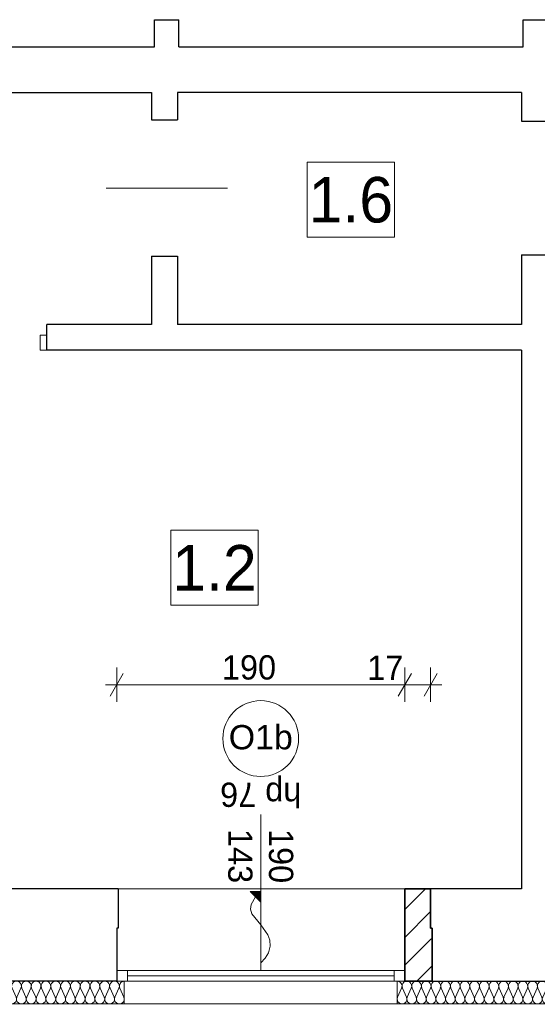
# Model space of a CAD drawing. Extents: x -547885 to -186295, y -25370 to 156194.
# Tile 207 of 256: x -478318 to -474904, y 68705 to 75198. Entities that reach past the tile are written whole.
import ezdxf

# ---------------------------------------------------------------- set-up
doc = ezdxf.new("R2010")
doc.units = 0
doc.header["$MEASUREMENT"] = 0
for name, color, linetype in [('A-Okna', 7, 'Continuous'), ('Arch ocieplenie', 7, 'Continuous'), ('Arch zmurowania', 7, 'Continuous'), ('INWENT WYMIARY', 7, 'Continuous')]:
    doc.layers.add(name, color=color, linetype=linetype)
for name, color, linetype, lineweight, true_color in [('A-Okna_Nr_Pióra__9', 7, 'Continuous', 9, 0x3dad99), ('Arch ocieplenie_Nr_Pióra__9', 7, 'Continuous', 9, 0x3dad99), ('Arch opisy okien_Nr_Pióra__9', 7, 'Continuous', 9, 0x3dad99), ('Arch opisy_Nr_Pióra__9', 7, 'Continuous', 9, 0x3dad99), ('Arch wykończenie_Nr_Pióra__3', 7, 'Continuous', 18, 0xff6600)]:
    doc.layers.add(name, color=color, linetype=linetype, lineweight=lineweight, true_color=true_color)
for name, color, linetype, lineweight in [('Arch zmurowania_Nr_Pióra__21', 7, 'Continuous', 9), ('Arch zmurowania_Nr_Pióra__27', 7, 'Continuous', 35), ('INWENT OPISY_Nr_Pióra__21', 7, 'Continuous', 9), ('INWENT WYMIARY_Nr_Pióra__21', 7, 'Continuous', 9), ('INWENT. DRZWI_Nr_Pióra__5', 7, 'Continuous', 13), ('INWENT. OKNA_Nr_Pióra__21', 7, 'Continuous', 9), ('INWENT. OKNA_Nr_Pióra__5', 7, 'Continuous', 13), ('INWENT.ŚCIANY_Nr_Pióra__1', 7, 'Continuous', 25), ('INWENT.ŚCIANY_Nr_Pióra__21', 7, 'Continuous', 9)]:
    doc.layers.add(name, color=color, linetype=linetype, lineweight=lineweight)
doc.styles.add('GENERATED_STYLE_1', font='txt')
doc.styles.add('GENERATED_STYLE_10', font='arial.ttf')
doc.styles.add('GENERATED_STYLE_2', font='txt')
doc.styles.add('GENERATED_STYLE_7', font='txt')
doc.dimstyles.new('GENERATED_STYLE__5', dxfattribs={"dimtxt": 160.000002, "dimasz": 114, "dimexe": 0.18, "dimexo": 0, "dimgap": 0.09, "dimtad": 1, "dimtih": 1, "dimtoh": 1, "dimdec": 0, "dimlfac": 0.1, "dimzin": 0, "dimdsep": 46, "dimtxsty": 'GENERATED_STYLE_2', "dimblk": 'ARROWHEAD_2', "dimblk1": 'ARROWHEAD_2', "dimblk2": 'ARROWHEAD_2', "dimcen": 0.09, "dimclrd": 7, "dimclre": 7, "dimclrt": 7, "dimazin": 0, "dimtfac": 1, "dimtdec": 4, "dimtmove": 0, "dimatfit": 3, "dimfxl": 0, "dimtolj": 1, "dimtzin": 0, "dimarcsym": 0})
pattern_1 = [(45, (0, 0), (-91.923878, 91.923878), [])]

# ---------------------------------------------------------------- blocks, each defined once
blk = doc.blocks.new('Izolacja cieplna 14_213', base_point=(-475828.3, 68857.6))
at = {"layer": 'Arch ocieplenie_Nr_Pióra__9', "linetype": 'Continuous'}
for p, q in [((-475825.6, 68752.3), (-475799.1, 68812.9)), ((-475793.8, 68812.9), (-475767.2, 68752.3)), ((-475761.9, 68752.3), (-475735.3, 68812.9)), ((-475730, 68812.9), (-475703.4, 68752.3)), ((-475698.1, 68752.3), (-475671.5, 68812.9)), ((-475666.2, 68812.9), (-475639.6, 68752.3)), ((-475634.3, 68752.3), (-475607.7, 68812.9)), ((-475602.4, 68812.9), (-475575.8, 68752.3)), ((-475570.5, 68752.3), (-475543.9, 68812.9)), ((-475538.6, 68812.9), (-475512.1, 68752.3)), ((-475506.7, 68752.3), (-475480.2, 68812.9)), ((-475474.8, 68812.9), (-475448.3, 68752.3)), ((-475442.9, 68752.3), (-475416.4, 68812.9)), ((-475411, 68812.9), (-475384.5, 68752.3)), ((-475379.1, 68752.3), (-475352.6, 68812.9)), ((-475347.2, 68812.9), (-475320.7, 68752.3)), ((-475315.3, 68752.3), (-475288.8, 68812.9)), ((-475283.4, 68812.9), (-475256.9, 68752.3)), ((-475251.5, 68752.3), (-475225, 68812.9)), ((-475219.6, 68812.9), (-475193.1, 68752.3)), ((-475187.7, 68752.3), (-475161.2, 68812.9)), ((-475155.8, 68812.9), (-475129.3, 68752.3)), ((-475124, 68752.3), (-475097.4, 68812.9)), ((-475092.1, 68812.9), (-475065.5, 68752.3)), ((-475060.2, 68752.3), (-475033.6, 68812.9)), ((-475028.3, 68812.9), (-475001.7, 68752.3)), ((-474996.4, 68752.3), (-474969.8, 68812.9)), ((-474964.5, 68812.9), (-474937.9, 68752.3)), ((-474932.6, 68752.3), (-474906, 68812.9)), ((-474900.7, 68812.9), (-474874.2, 68752.3)), ((-474868.8, 68752.3), (-474842.3, 68812.9)), ((-474836.9, 68812.9), (-474810.4, 68752.3)), ((-474805, 68752.3), (-474778.5, 68812.9)), ((-474773.1, 68812.9), (-474746.6, 68752.3)), ((-474741.2, 68752.3), (-474714.7, 68812.9)), ((-474709.3, 68812.9), (-474682.8, 68752.3)), ((-474677.4, 68752.3), (-474650.9, 68812.9)), ((-474645.5, 68812.9), (-474619, 68752.3)), ((-474613.6, 68752.3), (-474587.1, 68812.9)), ((-474581.7, 68812.9), (-474555.2, 68752.3)), ((-474549.8, 68752.3), (-474523.3, 68812.9)), ((-474517.9, 68812.9), (-474491.4, 68752.3)), ((-474486, 68752.3), (-474459.5, 68812.9)), ((-474454.2, 68812.9), (-474427.6, 68752.3)), ((-474422.3, 68752.3), (-474395.7, 68812.9)), ((-474390.4, 68812.9), (-474363.8, 68752.3)), ((-474358.5, 68752.3), (-474331.9, 68812.9)), ((-474326.6, 68812.9), (-474300, 68752.3)), ((-474294.7, 68752.3), (-474268.1, 68812.9)), ((-474262.8, 68812.9), (-474236.2, 68752.3)), ((-474230.9, 68752.3), (-474204.4, 68812.9)), ((-474199, 68812.9), (-474172.5, 68752.3)), ((-474167.1, 68752.3), (-474140.6, 68812.9)), ((-474135.2, 68812.9), (-474108.7, 68752.3)), ((-474103.3, 68752.3), (-474076.8, 68812.9)), ((-474071.4, 68812.9), (-474044.9, 68752.3)), ((-474039.5, 68752.3), (-474013, 68812.9)), ((-474007.6, 68812.9), (-473981.1, 68752.3)), ((-473975.7, 68752.3), (-473949.2, 68812.9)), ((-473943.8, 68812.9), (-473917.3, 68752.3)), ((-473911.9, 68752.3), (-473885.4, 68812.9)), ((-473880, 68812.9), (-473853.5, 68752.3)), ((-473848.1, 68752.3), (-473821.6, 68812.9)), ((-473816.3, 68812.9), (-473789.7, 68752.3)), ((-473784.4, 68752.3), (-473757.8, 68812.9)), ((-473752.5, 68812.9), (-473725.9, 68752.3)), ((-473720.6, 68752.3), (-473694, 68812.9)), ((-473688.7, 68812.9), (-473662.1, 68752.3)), ((-473656.8, 68752.3), (-473630.2, 68812.9)), ((-473624.9, 68812.9), (-473598.3, 68752.3)), ((-473593, 68752.3), (-473566.4, 68812.9)), ((-473561.1, 68812.9), (-473534.6, 68752.3)), ((-473529.2, 68752.3), (-473502.7, 68812.9)), ((-473497.3, 68812.9), (-473470.8, 68752.3)), ((-473465.4, 68752.3), (-473438.9, 68812.9)), ((-473433.5, 68812.9), (-473407, 68752.3)), ((-473401.6, 68752.3), (-473375.1, 68812.9)), ((-473369.7, 68812.9), (-473343.2, 68752.3)), ((-473337.8, 68752.3), (-473311.3, 68812.9)), ((-473305.9, 68812.9), (-473279.4, 68752.3)), ((-473274, 68752.3), (-473247.5, 68812.9)), ((-473242.1, 68812.9), (-473215.6, 68752.3)), ((-473210.2, 68752.3), (-473183.7, 68812.9)), ((-473178.3, 68812.9), (-473151.8, 68752.3)), ((-473146.5, 68752.3), (-473119.9, 68812.9)), ((-473114.6, 68812.9), (-473088, 68752.3)), ((-473082.7, 68752.3), (-473056.1, 68812.9)), ((-473050.8, 68812.9), (-473024.2, 68752.3)), ((-473018.9, 68752.3), (-472992.3, 68812.9)), ((-472987, 68812.9), (-472960.4, 68752.3)), ((-472955.1, 68752.3), (-472928.5, 68812.9)), ((-472923.2, 68812.9), (-472896.7, 68752.3)), ((-472891.3, 68752.3), (-472864.8, 68812.9)), ((-472859.4, 68812.9), (-472832.9, 68752.3)), ((-472827.5, 68752.3), (-472801, 68812.9)), ((-472795.6, 68812.9), (-472769.1, 68752.3)), ((-472763.7, 68752.3), (-472737.2, 68812.9)), ((-472731.8, 68812.9), (-472705.3, 68752.3)), ((-472699.9, 68752.3), (-472673.4, 68812.9)), ((-472668, 68812.9), (-472641.5, 68752.3)), ((-472636.1, 68752.3), (-472609.6, 68812.9)), ((-472604.2, 68812.9), (-472577.7, 68752.3)), ((-472572.3, 68752.3), (-472545.8, 68812.9)), ((-472540.4, 68812.9), (-472513.9, 68752.3)), ((-472508.5, 68752.3), (-472482, 68812.9)), ((-472476.7, 68812.9), (-472450.1, 68752.3)), ((-472444.8, 68752.3), (-472418.2, 68812.9)), ((-472412.9, 68812.9), (-472386.3, 68752.3)), ((-472381, 68752.3), (-472354.4, 68812.9)), ((-472349.1, 68812.9), (-472322.5, 68752.3)), ((-472317.2, 68752.3), (-472290.6, 68812.9)), ((-472285.3, 68812.9), (-472258.7, 68752.3)), ((-472253.4, 68752.3), (-472226.9, 68812.9)), ((-472221.5, 68812.9), (-472195, 68752.3)), ((-472189.6, 68752.3), (-472163.1, 68812.9)), ((-472157.7, 68812.9), (-472131.2, 68752.3)), ((-472125.8, 68752.3), (-472099.3, 68812.9)), ((-472093.9, 68812.9), (-472067.4, 68752.3)), ((-472062, 68752.3), (-472035.5, 68812.9)), ((-472030.1, 68812.9), (-472003.6, 68752.3)), ((-471998.2, 68752.3), (-471971.7, 68812.9)), ((-471966.3, 68812.9), (-471939.8, 68752.3)), ((-471934.4, 68752.3), (-471907.9, 68812.9)), ((-471902.5, 68812.9), (-471876, 68752.3))]:
    blk.add_line(p, q, dxfattribs=at)
for centre, start_param, end_param in [((-475828.3, 68825.7), 4.299596, 6.283185), ((-475764.5, 68825.7), 4.299595, 8.266774), ((-475700.7, 68825.7), 4.299595, 8.266774), ((-475637, 68825.7), 4.299595, 8.266774), ((-475573.2, 68825.7), 4.299595, 8.266774), ((-475509.4, 68825.7), 4.299595, 8.266774), ((-475445.6, 68825.7), 4.299595, 8.266774), ((-475381.8, 68825.7), 4.299595, 8.266774), ((-475318, 68825.7), 4.299595, 8.266774), ((-475254.2, 68825.7), 4.299595, 8.266774), ((-475190.4, 68825.7), 4.299595, 8.266774), ((-475126.6, 68825.7), 4.299595, 8.266774), ((-475062.8, 68825.7), 4.299595, 8.266774), ((-474999.1, 68825.7), 4.299595, 8.266774), ((-474935.3, 68825.7), 4.299595, 8.266774), ((-474871.5, 68825.7), 4.299595, 8.266774), ((-474807.7, 68825.7), 4.299595, 8.266774), ((-474743.9, 68825.7), 4.299595, 8.266774), ((-474680.1, 68825.7), 4.299595, 8.266774), ((-474616.3, 68825.7), 4.299595, 8.266774), ((-474552.5, 68825.7), 4.299595, 8.266774), ((-474488.7, 68825.7), 4.299595, 8.266774), ((-474424.9, 68825.7), 4.299595, 8.266774), ((-474361.1, 68825.7), 4.299595, 8.266774), ((-474297.4, 68825.7), 4.299595, 8.266774), ((-474233.6, 68825.7), 4.299595, 8.266774), ((-474169.8, 68825.7), 4.299595, 8.266774), ((-474106, 68825.7), 4.299595, 8.266774), ((-474042.2, 68825.7), 4.299595, 8.266774), ((-473978.4, 68825.7), 4.299595, 8.266774), ((-473914.6, 68825.7), 4.299595, 8.266774), ((-473850.8, 68825.7), 4.299595, 8.266774), ((-473787, 68825.7), 4.299595, 8.266774), ((-473723.2, 68825.7), 4.299595, 8.266774), ((-473659.5, 68825.7), 4.299595, 8.266774), ((-473595.7, 68825.7), 4.299595, 8.266774), ((-473531.9, 68825.7), 4.299595, 8.266774), ((-473468.1, 68825.7), 4.299595, 8.266774), ((-473404.3, 68825.7), 4.299595, 8.266774), ((-473340.5, 68825.7), 4.299595, 8.266774), ((-473276.7, 68825.7), 4.299595, 8.266774), ((-473212.9, 68825.7), 4.299595, 8.266774), ((-473149.1, 68825.7), 4.299595, 8.266774), ((-473085.3, 68825.7), 4.299595, 8.266774), ((-473021.6, 68825.7), 4.299595, 8.266774), ((-472957.8, 68825.7), 4.299595, 8.266774), ((-472894, 68825.7), 4.299595, 8.266774), ((-472830.2, 68825.7), 4.299595, 8.266774), ((-472766.4, 68825.7), 4.299595, 8.266774), ((-472702.6, 68825.7), 4.299595, 8.266774), ((-472638.8, 68825.7), 4.299595, 8.266774), ((-472575, 68825.7), 4.299595, 8.266774), ((-472511.2, 68825.7), 4.299595, 8.266774), ((-472447.4, 68825.7), 4.299595, 8.266774), ((-472383.6, 68825.7), 4.299595, 8.266774), ((-472319.9, 68825.7), 4.299595, 8.266774), ((-472256.1, 68825.7), 4.299595, 8.266774), ((-472192.3, 68825.7), 4.299595, 8.266774), ((-472128.5, 68825.7), 4.299595, 8.266774), ((-472064.7, 68825.7), 4.299595, 8.266774), ((-472000.9, 68825.7), 4.299595, 8.266774), ((-471937.1, 68825.7), 4.299595, 8.266774), ((-471873.3, 68825.7), 0, 1.983589), ((-475796.4, 68739.5), 1.158003, 5.125183), ((-475732.6, 68739.5), 1.158003, 5.125183), ((-475668.9, 68739.5), 1.158003, 5.125183), ((-475605.1, 68739.5), 1.158003, 5.125183), ((-475541.3, 68739.5), 1.158003, 5.125183), ((-475477.5, 68739.5), 1.158003, 5.125183), ((-475413.7, 68739.5), 1.158003, 5.125183), ((-475349.9, 68739.5), 1.158003, 5.125183), ((-475286.1, 68739.5), 1.158003, 5.125183), ((-475222.3, 68739.5), 1.158003, 5.125183), ((-475158.5, 68739.5), 1.158003, 5.125183), ((-475094.7, 68739.5), 1.158003, 5.125183), ((-475030.9, 68739.5), 1.158003, 5.125183), ((-474967.2, 68739.5), 1.158003, 5.125183), ((-474903.4, 68739.5), 1.158003, 5.125183), ((-474839.6, 68739.5), 1.158003, 5.125183), ((-474775.8, 68739.5), 1.158003, 5.125183), ((-474712, 68739.5), 1.158003, 5.125183), ((-474648.2, 68739.5), 1.158003, 5.125183), ((-474584.4, 68739.5), 1.158003, 5.125183), ((-474520.6, 68739.5), 1.158003, 5.125183), ((-474456.8, 68739.5), 1.158003, 5.125183), ((-474393, 68739.5), 1.158003, 5.125183), ((-474329.3, 68739.5), 1.158003, 5.125183), ((-474265.5, 68739.5), 1.158003, 5.125183), ((-474201.7, 68739.5), 1.158003, 5.125183), ((-474137.9, 68739.5), 1.158003, 5.125183), ((-474074.1, 68739.5), 1.158003, 5.125183), ((-474010.3, 68739.5), 1.158003, 5.125183), ((-473946.5, 68739.5), 1.158003, 5.125183), ((-473882.7, 68739.5), 1.158003, 5.125183), ((-473818.9, 68739.5), 1.158003, 5.125183), ((-473755.1, 68739.5), 1.158003, 5.125183), ((-473691.4, 68739.5), 1.158003, 5.125183), ((-473627.6, 68739.5), 1.158003, 5.125183), ((-473563.8, 68739.5), 1.158003, 5.125183), ((-473500, 68739.5), 1.158003, 5.125183), ((-473436.2, 68739.5), 1.158003, 5.125183), ((-473372.4, 68739.5), 1.158003, 5.125183), ((-473308.6, 68739.5), 1.158003, 5.125183), ((-473244.8, 68739.5), 1.158003, 5.125183), ((-473181, 68739.5), 1.158003, 5.125183), ((-473117.2, 68739.5), 1.158003, 5.125183), ((-473053.4, 68739.5), 1.158003, 5.125183), ((-472989.7, 68739.5), 1.158003, 5.125183), ((-472925.9, 68739.5), 1.158003, 5.125183), ((-472862.1, 68739.5), 1.158003, 5.125183), ((-472798.3, 68739.5), 1.158003, 5.125183), ((-472734.5, 68739.5), 1.158003, 5.125183), ((-472670.7, 68739.5), 1.158003, 5.125183), ((-472606.9, 68739.5), 1.158003, 5.125183), ((-472543.1, 68739.5), 1.158003, 5.125183), ((-472479.3, 68739.5), 1.158003, 5.125183), ((-472415.5, 68739.5), 1.158003, 5.125183), ((-472351.8, 68739.5), 1.158003, 5.125183), ((-472288, 68739.5), 1.158003, 5.125183), ((-472224.2, 68739.5), 1.158003, 5.125183), ((-472160.4, 68739.5), 1.158003, 5.125183), ((-472096.6, 68739.5), 1.158003, 5.125183), ((-472032.8, 68739.5), 1.158003, 5.125183), ((-471969, 68739.5), 1.158003, 5.125183), ((-471905.2, 68739.5), 1.158003, 5.125183)]:
    blk.add_ellipse(centre, major_axis=(0, 31.9), ratio=0.999795, start_param=start_param, end_param=end_param, dxfattribs=at)
blk = doc.blocks.new('Izolacja cieplna 14_237', base_point=(-479438.3, 68857.6))
at = {"layer": 'Arch ocieplenie_Nr_Pióra__9', "linetype": 'Continuous'}
for p, q in [((-479435.6, 68752.3), (-479408.7, 68812.9)), ((-479403.3, 68812.9), (-479376.4, 68752.3)), ((-479371, 68752.3), (-479344.1, 68812.9)), ((-479338.6, 68812.9), (-479311.8, 68752.3)), ((-479306.3, 68752.3), (-479279.4, 68812.9)), ((-479274, 68812.9), (-479247.1, 68752.3)), ((-479241.7, 68752.3), (-479214.8, 68812.9)), ((-479209.4, 68812.9), (-479182.5, 68752.3)), ((-479177, 68752.3), (-479150.1, 68812.9)), ((-479144.7, 68812.9), (-479117.8, 68752.3)), ((-479112.4, 68752.3), (-479085.5, 68812.9)), ((-479080.1, 68812.9), (-479053.2, 68752.3)), ((-479047.8, 68752.3), (-479020.9, 68812.9)), ((-479015.4, 68812.9), (-478988.5, 68752.3)), ((-478983.1, 68752.3), (-478956.2, 68812.9)), ((-478950.8, 68812.9), (-478923.9, 68752.3)), ((-478918.5, 68752.3), (-478891.6, 68812.9)), ((-478886.1, 68812.9), (-478859.3, 68752.3)), ((-478853.8, 68752.3), (-478826.9, 68812.9)), ((-478821.5, 68812.9), (-478794.6, 68752.3)), ((-478789.2, 68752.3), (-478762.3, 68812.9)), ((-478756.9, 68812.9), (-478730, 68752.3)), ((-478724.5, 68752.3), (-478697.6, 68812.9)), ((-478692.2, 68812.9), (-478665.3, 68752.3)), ((-478659.9, 68752.3), (-478633, 68812.9)), ((-478627.6, 68812.9), (-478600.7, 68752.3)), ((-478595.3, 68752.3), (-478568.4, 68812.9)), ((-478562.9, 68812.9), (-478536, 68752.3)), ((-478530.6, 68752.3), (-478503.7, 68812.9)), ((-478498.3, 68812.9), (-478471.4, 68752.3)), ((-478466, 68752.3), (-478439.1, 68812.9)), ((-478433.6, 68812.9), (-478406.8, 68752.3)), ((-478401.3, 68752.3), (-478374.4, 68812.9)), ((-478369, 68812.9), (-478342.1, 68752.3)), ((-478336.7, 68752.3), (-478309.8, 68812.9)), ((-478304.4, 68812.9), (-478277.5, 68752.3)), ((-478272, 68752.3), (-478245.1, 68812.9)), ((-478239.7, 68812.9), (-478212.8, 68752.3)), ((-478207.4, 68752.3), (-478180.5, 68812.9)), ((-478175.1, 68812.9), (-478148.2, 68752.3)), ((-478142.8, 68752.3), (-478115.9, 68812.9)), ((-478110.4, 68812.9), (-478083.5, 68752.3)), ((-478078.1, 68752.3), (-478051.2, 68812.9)), ((-478045.8, 68812.9), (-478018.9, 68752.3)), ((-478013.5, 68752.3), (-477986.6, 68812.9)), ((-477981.1, 68812.9), (-477954.3, 68752.3)), ((-477948.8, 68752.3), (-477921.9, 68812.9)), ((-477916.5, 68812.9), (-477889.6, 68752.3)), ((-477884.2, 68752.3), (-477857.3, 68812.9)), ((-477851.9, 68812.9), (-477825, 68752.3)), ((-477819.5, 68752.3), (-477792.6, 68812.9)), ((-477787.2, 68812.9), (-477760.3, 68752.3)), ((-477754.9, 68752.3), (-477728, 68812.9)), ((-477722.6, 68812.9), (-477695.7, 68752.3)), ((-477690.3, 68752.3), (-477663.4, 68812.9)), ((-477657.9, 68812.9), (-477631, 68752.3))]:
    blk.add_line(p, q, dxfattribs=at)
for centre, start_param, end_param in [((-479438.3, 68825.7), 5.870392, 7.853982), ((-479373.7, 68825.7), 5.870392, 9.837571), ((-479309, 68825.7), 5.870392, 9.837571), ((-479244.4, 68825.7), 5.870392, 9.837571), ((-479179.8, 68825.7), 5.870392, 9.837571), ((-479115.1, 68825.7), 5.870392, 9.837571), ((-479050.5, 68825.7), 5.870392, 9.837571), ((-478985.8, 68825.7), 5.870392, 9.837571), ((-478921.2, 68825.7), 5.870392, 9.837571), ((-478856.5, 68825.7), 5.870392, 9.837571), ((-478791.9, 68825.7), 5.870392, 9.837571), ((-478727.3, 68825.7), 5.870392, 9.837571), ((-478662.6, 68825.7), 5.870392, 9.837571), ((-478598, 68825.7), 5.870392, 9.837571), ((-478533.3, 68825.7), 5.870392, 9.837571), ((-478468.7, 68825.7), 5.870392, 9.837571), ((-478404, 68825.7), 5.870392, 9.837571), ((-478339.4, 68825.7), 5.870392, 9.837571), ((-478274.8, 68825.7), 5.870392, 9.837571), ((-478210.1, 68825.7), 5.870392, 9.837571), ((-478145.5, 68825.7), 5.870392, 9.837571), ((-478080.8, 68825.7), 5.870392, 9.837571), ((-478016.2, 68825.7), 5.870392, 9.837571), ((-477951.5, 68825.7), 5.870392, 9.837571), ((-477886.9, 68825.7), 5.870392, 9.837571), ((-477822.3, 68825.7), 5.870392, 9.837571), ((-477757.6, 68825.7), 5.870392, 9.837571), ((-477693, 68825.7), 5.870392, 9.837571), ((-477628.3, 68825.7), 1.570796, 3.554385), ((-479406, 68739.5), 2.728799, 6.695979), ((-479341.4, 68739.5), 2.728799, 6.695979), ((-479276.7, 68739.5), 2.728799, 6.695979), ((-479212.1, 68739.5), 2.728799, 6.695979), ((-479147.4, 68739.5), 2.728799, 6.695979), ((-479082.8, 68739.5), 2.728799, 6.695979), ((-479018.1, 68739.5), 2.728799, 6.695979), ((-478953.5, 68739.5), 2.728799, 6.695979), ((-478888.9, 68739.5), 2.728799, 6.695979), ((-478824.2, 68739.5), 2.728799, 6.695979), ((-478759.6, 68739.5), 2.728799, 6.695979), ((-478694.9, 68739.5), 2.728799, 6.695979), ((-478630.3, 68739.5), 2.728799, 6.695979), ((-478565.6, 68739.5), 2.728799, 6.695979), ((-478501, 68739.5), 2.728799, 6.695979), ((-478436.4, 68739.5), 2.728799, 6.695979), ((-478371.7, 68739.5), 2.728799, 6.695979), ((-478307.1, 68739.5), 2.728799, 6.695979), ((-478242.4, 68739.5), 2.728799, 6.695979), ((-478177.8, 68739.5), 2.728799, 6.695979), ((-478113.1, 68739.5), 2.728799, 6.695979), ((-478048.5, 68739.5), 2.728799, 6.695979), ((-477983.9, 68739.5), 2.728799, 6.695979), ((-477919.2, 68739.5), 2.728799, 6.695979), ((-477854.6, 68739.5), 2.728799, 6.695979), ((-477789.9, 68739.5), 2.728799, 6.695979), ((-477725.3, 68739.5), 2.728799, 6.695979), ((-477660.6, 68739.5), 2.728799, 6.695979)]:
    blk.add_ellipse(centre, major_axis=(32.3, 0), ratio=0.987014, start_param=start_param, end_param=end_param, dxfattribs=at)
blk = doc.blocks.new('Ściana_32', base_point=(-475778.3, 68857.6))
at = {"layer": 'Arch zmurowania_Nr_Pióra__21', "linetype": 'Continuous'}
h = blk.add_hatch(dxfattribs=at)
h.set_pattern_fill('Common_Brick', color=256, style=0, pattern_type=2)
h.set_pattern_definition(pattern_1)
h.paths.add_polyline_path([(-475778.3, 68857.6), (-475608.3, 68857.6), (-475608.3, 69467.6), (-475778.3, 69467.6)], flags=0)
at = {"layer": 'Arch zmurowania_Nr_Pióra__27', "linetype": 'Continuous'}
for p, q in [((-475608.3, 69467.6), (-475778.3, 69467.6)), ((-475778.3, 69467.6), (-475778.3, 68857.6)), ((-475608.3, 69207.6), (-475608.3, 69467.6)), ((-475778.3, 68857.6), (-475608.3, 68857.6))]:
    blk.add_line(p, q, dxfattribs=at)
blk = doc.blocks.new('Ściana_33', base_point=(-475608.3, 68857.6))
at = {"layer": 'Arch zmurowania_Nr_Pióra__21', "linetype": 'Continuous'}
h = blk.add_hatch(dxfattribs=at)
h.set_pattern_fill('Common_Brick', color=256, style=0, pattern_type=2)
h.set_pattern_definition(pattern_1)
h.paths.add_polyline_path([(-475608.3, 68857.6), (-475598.3, 68857.6), (-475598.3, 69207.6), (-475608.3, 69207.6)], flags=0)
at = {"layer": 'Arch zmurowania_Nr_Pióra__27', "linetype": 'Continuous'}
for p, q in [((-475598.3, 69207.6), (-475608.3, 69207.6)), ((-475598.3, 68857.6), (-475598.3, 69207.6)), ((-475608.3, 68857.6), (-475598.3, 68857.6))]:
    blk.add_line(p, q, dxfattribs=at)
blk = doc.blocks.new('Krzywa_13', base_point=(-476728.3, 68977.9))
at = {"layer": 'A-Okna_Nr_Pióra__9', "linetype": 'Continuous'}
blk.add_hatch(color=256, dxfattribs=at).paths.add_polyline_path([(-476728.3, 69448.5), (-476728.7, 69377.8), (-476799, 69448.9)], flags=0)
for p, q in [((-476728.3, 69448.5), (-476799, 69448.9)), ((-476728.7, 69377.8), (-476799, 69448.9)), ((-476728.3, 69448.5), (-476728.7, 69377.8))]:
    blk.add_line(p, q, dxfattribs=at)
at = {"layer": 'A-Okna_Nr_Pióra__9', "linetype": 'Continuous', "flags": 128}
blk.add_lwpolyline([(-476728.3, 68977.9), (-476699.2, 69009.1), (-476677.9, 69044.1), (-476665.7, 69088.8), (-476668.2, 69127.5), (-476681.2, 69164), (-476728.3, 69228.5), (-476787.9, 69301.8), (-476795, 69333.8), (-476791, 69363.7), (-476763.9, 69413.3)], dxfattribs=at)
blk = doc.blocks.new('*D772')
at = {"layer": 'INWENT WYMIARY_Nr_Pióra__21', "linetype": 'Continuous'}
for p, q in [((-477678.3, 70700.1), (-477678.3, 70925.1)), ((-475778.3, 70700.1), (-475778.3, 70925.1)), ((-477635, 70887.6), (-477721.6, 70737.6)), ((-475735, 70887.6), (-475821.6, 70737.6)), ((-477751.7, 70812.6), (-477678.3, 70812.6)), ((-477678.3, 70812.6), (-475778.3, 70812.6))]:
    blk.add_line(p, q, dxfattribs=at)
at = {"layer": 'INWENT WYMIARY_Nr_Pióra__21', "char_height": 160, "attachment_point": 7, "style": 'GENERATED_STYLE_2'}
for s, insert in [('{190}', (-476984.3, 70844.6)), ('{17}', (-476026.5, 70844.6))]:
    blk.add_mtext(s, dxfattribs=dict(at, insert=insert))
blk = doc.blocks.new('ARROWHEAD_2')
at = {"color": 0, "linetype": 'Continuous', "lineweight": 0}
for p, q in [((-0.378, -0.655), (0.378, 0.655)), ((0, 0), (-1, 0))]:
    blk.add_line(p, q, dxfattribs=at)
blk = doc.blocks.new('*D773')
at = {"layer": 'INWENT WYMIARY_Nr_Pióra__21', "linetype": 'Continuous'}
for p, q in [((-475778.3, 70700.1), (-475778.3, 70925.1)), ((-475608.3, 70700.1), (-475608.3, 70925.1)), ((-475735, 70887.6), (-475821.6, 70737.6)), ((-475651.6, 70737.6), (-475565, 70887.6)), ((-475778.3, 70812.6), (-475608.3, 70812.6)), ((-475608.3, 70812.6), (-475535, 70812.6))]:
    blk.add_line(p, q, dxfattribs=at)
at = {"layer": 'INWENT WYMIARY_Nr_Pióra__21', "char_height": 160, "attachment_point": 7, "style": 'GENERATED_STYLE_2'}
for s, insert in [('{190}', (-476984.3, 70844.6)), ('{17}', (-476026.5, 70844.6))]:
    blk.add_mtext(s, dxfattribs=dict(at, insert=insert))

msp = doc.modelspace()

# ---------------------------------------------------------------- linework, layer by layer
at = {"layer": 'Arch opisy_Nr_Pióra__9', "linetype": 'Continuous'}
msp.add_circle((-476728.3, 70457.6), 250, dxfattribs=at)
at = {"layer": 'Arch wykończenie_Nr_Pióra__3', "linetype": 'Continuous'}
for p, q in [((-477628.3, 68707.6), (-477628.3, 68857.6)), ((-475828.3, 68857.6), (-475828.3, 68707.6)), ((-479438.3, 68707.6), (-477628.3, 68707.6)), ((-475828.3, 68707.6), (-471873.3, 68707.6))]:
    msp.add_line(p, q, dxfattribs=at)
at = {"layer": 'INWENT. DRZWI_Nr_Pióra__5', "linetype": 'Continuous'}
for p, q in [((-477748.3, 74087.6), (-476948.3, 74087.6)), ((-478183.3, 73117.6), (-478183.3, 73017.6)), ((-478138.3, 73117.6), (-478183.3, 73117.6)), ((-478183.3, 73017.6), (-478138.3, 73017.6))]:
    msp.add_line(p, q, dxfattribs=at)
at = {"layer": 'INWENT. OKNA_Nr_Pióra__5', "linetype": 'Continuous'}
for p, q in [((-476728.3, 68927.6), (-476728.3, 69957.6)), ((-477678.3, 68927.6), (-475778.3, 68927.6)), ((-477608.3, 68857.6), (-477608.3, 68927.6)), ((-475848.3, 68892.6), (-477608.3, 68892.6)), ((-475848.3, 68857.6), (-475848.3, 68927.6)), ((-477678.3, 68857.6), (-475778.3, 68857.6))]:
    msp.add_line(p, q, dxfattribs=at)
at = {"layer": 'INWENT.ŚCIANY_Nr_Pióra__1', "linetype": 'Continuous'}
for p, q in [((-477428.3, 75017.6), (-477428.3, 75197.6)), ((-477428.3, 75197.6), (-477268.3, 75197.6)), ((-477268.3, 75017.6), (-477268.3, 75197.6)), ((-474998.3, 75017.6), (-474998.3, 75197.6)), ((-474998.3, 75197.6), (-474723.3, 75197.6)), ((-484028.3, 75017.6), (-477428.3, 75017.6)), ((-477268.3, 75017.6), (-474998.3, 75017.6)), ((-484198.3, 74717.6), (-477448.3, 74717.6)), ((-477448.3, 74717.6), (-477448.3, 74537.6)), ((-477278.3, 74717.6), (-477278.3, 74537.6)), ((-475008.3, 74717.6), (-477278.3, 74717.6)), ((-475008.3, 74717.6), (-475008.3, 74527.6)), ((-477448.3, 74537.6), (-477278.3, 74537.6)), ((-475008.3, 74527.6), (-474723.3, 74527.6)), ((-477448.3, 73637.6), (-477278.3, 73637.6)), ((-477448.3, 73637.6), (-477448.3, 73187.6)), ((-477278.3, 73637.6), (-477278.3, 73187.6)), ((-475008.3, 73647.6), (-474723.3, 73647.6)), ((-475008.3, 73647.6), (-475008.3, 73187.6)), ((-477448.3, 73187.6), (-478138.3, 73187.6)), ((-478138.3, 73017.6), (-478138.3, 73187.6)), ((-475008.3, 73187.6), (-477278.3, 73187.6)), ((-475008.3, 73017.6), (-478138.3, 73017.6)), ((-475008.3, 73017.6), (-475008.3, 69467.6)), ((-477668.3, 69467.6), (-479148.3, 69467.6)), ((-477668.3, 69467.6), (-477668.3, 69207.6)), ((-475008.3, 69467.6), (-475608.3, 69467.6)), ((-475608.3, 69467.6), (-475608.3, 69207.6)), ((-477668.3, 69207.6), (-477678.3, 69207.6)), ((-477678.3, 69207.6), (-477678.3, 68857.6)), ((-475608.3, 69207.6), (-475598.3, 69207.6)), ((-475598.3, 69207.6), (-475598.3, 68857.6)), ((-477678.3, 68857.6), (-479388.3, 68857.6)), ((-475598.3, 68857.6), (-472023.3, 68857.6))]:
    msp.add_line(p, q, dxfattribs=at)
at = {"layer": 'INWENT.ŚCIANY_Nr_Pióra__21', "linetype": 'Continuous'}
for p, q in [((-477668.3, 69467.6), (-475608.3, 69467.6)), ((-477628.3, 68707.6), (-475828.3, 68707.6))]:
    msp.add_line(p, q, dxfattribs=at)

# ---------------------------------------------------------------- block references
at = {"layer": 'A-Okna', "color": 135, "linetype": 'Continuous', "lineweight": 9, "true_color": 0x3dad99}
msp.add_blockref('Krzywa_13', (-476728.3, 68977.9), dxfattribs=at)
at = {"layer": 'Arch ocieplenie', "color": 104, "linetype": 'Continuous', "lineweight": 13, "true_color": 0x029e21}
for name, p in [('Izolacja cieplna 14_237', (-479438.3, 68857.6)), ('Izolacja cieplna 14_213', (-475828.3, 68857.6))]:
    msp.add_blockref(name, p, dxfattribs=at)
at = {"layer": 'Arch zmurowania'}
for name, p in [('Ściana_32', (-475778.3, 68857.6)), ('Ściana_33', (-475608.3, 68857.6))]:
    msp.add_blockref(name, p, dxfattribs=at)

# ---------------------------------------------------------------- texts
at = {"layer": 'Arch opisy okien_Nr_Pióra__9', "linetype": 'Continuous', "insert": (-476728.3, 70546.8), "char_height": 160, "attachment_point": 2, "style": 'GENERATED_STYLE_10'}
msp.add_mtext('{O1b}', dxfattribs=at)
at = {"layer": 'INWENT. OKNA_Nr_Pióra__21', "linetype": 'Continuous', "insert": (-476728.3, 70007), "char_height": 160, "attachment_point": 2, "rotation": 180, "style": 'GENERATED_STYLE_7'}
msp.add_mtext('{hp 76}', dxfattribs=at)
at = {"layer": 'INWENT. OKNA_Nr_Pióra__21', "linetype": 'Continuous', "insert": (-476514.2, 69682.6), "char_height": 160, "width": 709.227, "attachment_point": 2, "rotation": 270, "line_spacing_factor": 1.007581, "style": 'GENERATED_STYLE_7'}
msp.add_mtext('{190\\P143}', dxfattribs=at)

# ---------------------------------------------------------------- dimensions: what is measured, and where the dimension line sits
at = {"layer": 'INWENT WYMIARY', "linetype": 'Continuous'}
for p1, p2, picture, middle in [((-477678.3, 69032.6), (-475778.3, 69467.6), '*D772', (-476802.2, 70924.6)), ((-475778.3, 69467.6), (-475608.3, 69467.6), '*D773', (-475905.1, 70924.6))]:
    dim = msp.add_linear_dim(base=(-477678.3, 70812.6), p1=p1, p2=p2, dimstyle='GENERATED_STYLE__5', dxfattribs=at)
    dim.commit()
    dim.dimension.update_dxf_attribs({"geometry": picture, "text_midpoint": middle})

# ---------------------------------------------------------------- wipeouts: each hides what was drawn before it
at = {"linetype": 'Continuous', "ltscale": 1927407.496386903}
msp.add_wipeout([(-476421.9, 74258.4), (-475845.9, 74258.4), (-475845.9, 73764.3), (-476421.9, 73764.3)], dxfattribs=at).dxf.layer = 'INWENT OPISY_Nr_Pióra__21'
at = {"linetype": 'Continuous', "ltscale": 1929498.516402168}
msp.add_wipeout([(-477321.5, 71830.7), (-476745.5, 71830.7), (-476745.5, 71336.6), (-477321.5, 71336.6)], dxfattribs=at).dxf.layer = 'INWENT OPISY_Nr_Pióra__21'

# ---------------------------------------------------------------- next in the draw order: linework, layer by layer
at = {"layer": 'INWENT OPISY_Nr_Pióra__21', "linetype": 'Continuous', "flags": 128}
for points in [[(-476421.9, 74258.4), (-475845.9, 74258.4), (-475845.9, 73764.3), (-476421.9, 73764.3)], [(-477321.5, 71830.7), (-476745.5, 71830.7), (-476745.5, 71336.6), (-477321.5, 71336.6)]]:
    msp.add_lwpolyline(points, close=True, dxfattribs=at)

# ---------------------------------------------------------------- next in the draw order: texts
at = {"layer": 'INWENT OPISY_Nr_Pióra__21', "linetype": 'Continuous', "char_height": 300, "attachment_point": 8, "style": 'GENERATED_STYLE_1'}
for s, insert in [('{1.6 }', (-476133.9, 73856.3)), ('{1.2 }', (-477033.5, 71433.7))]:
    msp.add_mtext(s, dxfattribs=dict(at, insert=insert))

doc.saveas('drawing.dxf')
